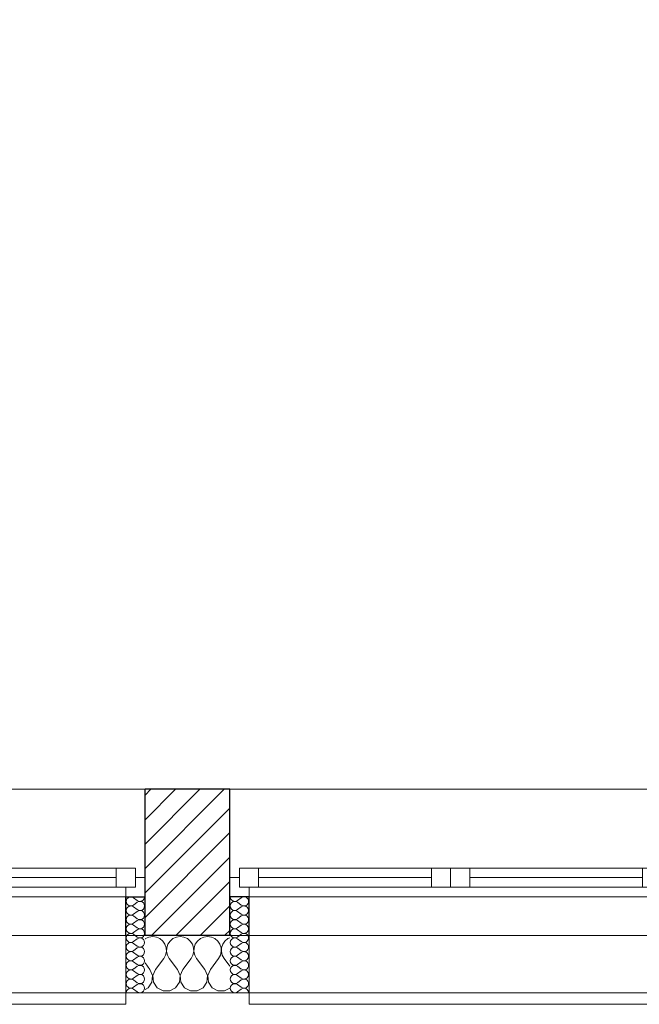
# Model space of a CAD drawing. Header units: millimetres. Extents: x -21056 to 421, y 9759 to 15589.
# Tile 19 of 120: x -5811 to -5649, y 9867 to 10124. Entities that reach past the tile are written whole.
import ezdxf

# ---------------------------------------------------------------- set-up
doc = ezdxf.new("R2010")
doc.units = ezdxf.units.MM
doc.header["$LTSCALE"] = 25
doc.header["$MEASUREMENT"] = 0
doc.linetypes.add('Kropki i Kreski', pattern=[670.277762, 352.777767, -176.388884, 0, -141.111112])
doc.linetypes.add('Przerywana', pattern=[240, 120, -120])
for name, color, linetype in [('Konstrukcja - Siatki mod', 7, 'Continuous'), ('KR_INW', 7, 'Continuous'), ('NAPIS_SODON', 7, 'Continuous'), ('Okna ArchiCADa', 7, 'Continuous')]:
    doc.layers.add(name, color=color, linetype=linetype)
for name, color, linetype, lineweight in [('Konstrukcja - Siatki mod_Nr_pióra__48', 1, 'Continuous', 15), ('KR_INW_Nr_pióra__101', 252, 'Continuous', 5), ('KR_INW_Nr_pióra__102', 3, 'Continuous', 5), ('KR_INW_Nr_pióra__27', 7, 'Continuous', 25), ('KR_INW_Nr_pióra__47', 7, 'Continuous', 15), ('NAPIS_SODON_Nr_pióra__1', 7, 'Continuous', 13), ('Okna ArchiCADa_Nr_pióra__1', 7, 'Continuous', 13), ('Okna ArchiCADa_Nr_pióra__27', 7, 'Continuous', 25)]:
    doc.layers.add(name, color=color, linetype=linetype, lineweight=lineweight)

# ---------------------------------------------------------------- blocks, each defined once
blk = doc.blocks.new('Strop_1', base_point=(179225, 121523.3))
at = {"layer": 'NAPIS_SODON_Nr_pióra__1', "linetype": 'Continuous', "flags": 128}
blk.add_lwpolyline([(179225, 121523.3), (179225.9, 107003.8), (250898.3, 107008.3), (250897.4, 121527.8)], close=True, dxfattribs=at)
blk = doc.blocks.new('*X217')
at = {"layer": 'KR_INW_Nr_pióra__102', "linetype": 'Continuous'}
for p, q in [((189909.8, 106996.2), (189908.5, 106995.1)), ((189918.8, 107000.2), (189909.8, 106996.2)), ((189928.6, 107001.6), (189918.8, 107000.2)), ((189938.3, 107000.2), (189928.6, 107001.6)), ((189947.3, 106996.2), (189938.3, 107000.2)), ((189954.9, 106989.9), (189947.3, 106996.2)), ((189981.2, 106996.2), (189973.6, 106989.9)), ((189990.2, 107000.2), (189981.2, 106996.2)), ((190000, 107001.6), (189990.2, 107000.2)), ((190009.8, 107000.2), (190000, 107001.6)), ((190018.8, 106996.2), (190009.8, 107000.2)), ((190026.4, 106989.9), (190018.8, 106996.2)), ((190052.7, 106996.2), (190045.1, 106989.9)), ((190061.7, 107000.2), (190052.7, 106996.2)), ((190071.4, 107001.6), (190061.7, 107000.2)), ((190081.2, 107000.2), (190071.4, 107001.6)), ((190090.2, 106996.2), (190081.2, 107000.2)), ((190097.8, 106989.9), (190090.2, 106996.2)), ((190124.1, 106996.2), (190116.5, 106989.9)), ((190129.3, 106998.6), (190124.1, 106996.2)), ((189960.5, 106981.8), (189954.9, 106989.9)), ((189963.7, 106972.5), (189960.5, 106981.8)), ((189964.1, 106962.6), (189963.7, 106972.5)), ((189964.9, 106972.5), (189964.4, 106962.6)), ((189968.1, 106981.8), (189964.9, 106972.5)), ((189973.6, 106989.9), (189968.1, 106981.8)), ((190031.9, 106981.8), (190026.4, 106989.9)), ((190035.1, 106972.5), (190031.9, 106981.8)), ((190035.6, 106962.6), (190035.1, 106972.5)), ((190036.3, 106972.5), (190035.9, 106962.6)), ((190039.5, 106981.8), (190036.3, 106972.5)), ((190045.1, 106989.9), (190039.5, 106981.8)), ((190103.4, 106981.8), (190097.8, 106989.9)), ((190106.5, 106972.5), (190103.4, 106981.8)), ((190107, 106962.6), (190106.5, 106972.5)), ((190107.8, 106972.5), (190107.3, 106962.6)), ((190110.9, 106981.8), (190107.8, 106972.5)), ((190116.5, 106989.9), (190110.9, 106981.8)), ((189935.7, 106915.9), (189957.1, 106944.4)), ((189957.1, 106944.4), (189961.9, 106953.1)), ((189961.9, 106953.1), (189964.1, 106962.6)), ((189964.4, 106962.6), (189966.7, 106953.1)), ((189966.7, 106953.1), (189971.4, 106944.4)), ((189992.9, 106915.9), (189971.4, 106944.4)), ((190007.1, 106915.9), (190028.6, 106944.4)), ((190028.6, 106944.4), (190033.3, 106953.1)), ((190033.3, 106953.1), (190035.6, 106962.6)), ((190035.9, 106962.6), (190038.1, 106953.1)), ((190038.1, 106953.1), (190042.9, 106944.4)), ((190064.3, 106915.9), (190042.9, 106944.4)), ((190078.6, 106915.9), (190100, 106944.4)), ((190100, 106944.4), (190104.8, 106953.1)), ((190104.8, 106953.1), (190107, 106962.6)), ((190107.3, 106962.6), (190109.5, 106953.1)), ((190109.5, 106953.1), (190114.3, 106944.4)), ((190129.3, 106924.4), (190114.3, 106944.4)), ((189921.4, 106915.9), (189908.5, 106933.1)), ((189928.2, 106899.8), (189921.4, 106915.9)), ((189935.7, 106915.9), (189929, 106899.8)), ((189999.6, 106899.8), (189992.9, 106915.9)), ((190007.1, 106915.9), (190000.4, 106899.8)), ((190071, 106899.8), (190064.3, 106915.9)), ((190078.6, 106915.9), (190071.8, 106899.8)), ((189926.5, 106882.5), (189928.2, 106899.8)), ((189929, 106899.8), (189930.6, 106882.5)), ((189997.9, 106882.5), (189999.6, 106899.8)), ((190000.4, 106899.8), (190002.1, 106882.5)), ((190069.4, 106882.5), (190071, 106899.8)), ((190071.8, 106899.8), (190073.5, 106882.5)), ((189908.5, 106863.5), (189916.9, 106868)), ((189916.9, 106868), (189926.5, 106882.5)), ((189930.6, 106882.5), (189940.3, 106868)), ((189940.3, 106868), (189955.6, 106859.8)), ((189973, 106859.8), (189988.3, 106868)), ((189988.3, 106868), (189997.9, 106882.5)), ((190002.1, 106882.5), (190011.7, 106868)), ((190011.7, 106868), (190027, 106859.8)), ((190044.4, 106859.8), (190059.7, 106868)), ((190059.7, 106868), (190069.4, 106882.5)), ((190073.5, 106882.5), (190083.1, 106868)), ((190083.1, 106868), (190098.4, 106859.8)), ((190115.8, 106859.8), (190129.3, 106867)), ((189955.6, 106859.8), (189973, 106859.8)), ((190027, 106859.8), (190044.4, 106859.8)), ((190098.4, 106859.8), (190115.8, 106859.8))]:
    blk.add_line(p, q, dxfattribs=at)
blk = doc.blocks.new('*X244')
at = {"layer": 'KR_INW_Nr_pióra__102', "linetype": 'Continuous'}
for p, q in [((189888.2, 107095.6), (189878.7, 107102.8)), ((189888.2, 107090.9), (189878.7, 107083.7)), ((189888.2, 107071.8), (189878.7, 107079)), ((189888.2, 107067), (189878.7, 107059.9)), ((189888.2, 107048), (189878.7, 107055.1)), ((189888.2, 107043.2), (189878.7, 107036.1)), ((189888.2, 107024.2), (189878.7, 107031.3)), ((189888.2, 107019.4), (189878.7, 107012.3)), ((189888.2, 107000.4), (189878.7, 107007.5)), ((189888.2, 106995.6), (189878.7, 106988.5)), ((189888.2, 106976.6), (189878.7, 106983.7)), ((189888.2, 106971.8), (189878.7, 106964.7)), ((189888.2, 106952.8), (189878.7, 106959.9)), ((189888.2, 106948), (189878.7, 106940.9)), ((189888.2, 106929), (189878.7, 106936.1)), ((189888.2, 106924.2), (189878.7, 106917)), ((189888.2, 106905.1), (189878.7, 106912.3)), ((189888.2, 106900.4), (189878.7, 106893.2)), ((189888.2, 106881.3), (189878.7, 106888.5)), ((189888.2, 106876.6), (189878.7, 106869.4)), ((189888.2, 106857.5), (189878.7, 106864.7))]:
    blk.add_line(p, q, dxfattribs=at)
for centre, start, end in [((189871.6, 107093.2), 53.1301, 180), ((189871.6, 107093.2), 180, 306.8699), ((189895.4, 107105.1), 233.1301, 0), ((189895.4, 107081.3), 233.1301, 126.8699), ((189871.6, 107069.4), 53.1301, 180), ((189871.6, 107069.4), 180, 306.8699), ((189895.4, 107057.5), 233.1301, 126.8699), ((189871.6, 107045.6), 53.1301, 180), ((189871.6, 107045.6), 180, 306.8699), ((189895.4, 107033.7), 233.1301, 126.8699), ((189871.6, 107021.8), 53.1301, 180), ((189871.6, 107021.8), 180, 306.8699), ((189895.4, 107009.9), 233.1301, 126.8699), ((189871.6, 106998), 53.1301, 180), ((189871.6, 106998), 180, 306.8699), ((189895.4, 106986.1), 233.1301, 126.8699), ((189871.6, 106974.2), 53.1301, 180), ((189871.6, 106974.2), 180, 306.8699), ((189895.4, 106962.3), 233.1301, 126.8699), ((189871.6, 106950.4), 53.1301, 180), ((189871.6, 106950.4), 180, 306.8699), ((189895.4, 106938.5), 233.1301, 126.8699), ((189871.6, 106926.6), 53.1301, 180), ((189871.6, 106926.6), 180, 306.8699), ((189871.6, 106902.8), 53.1301, 180), ((189895.4, 106914.7), 233.1301, 126.8699), ((189871.6, 106902.8), 180, 306.8699), ((189871.6, 106879), 53.1301, 180), ((189895.4, 106890.9), 233.1301, 126.8699), ((189871.6, 106879), 180, 306.8699), ((189871.6, 106855.1), 53.1301, 180), ((189895.4, 106867), 233.1301, 126.8699)]:
    blk.add_arc(centre, 11.9, start, end, dxfattribs=at)
blk = doc.blocks.new('*X245')
at = {"layer": 'KR_INW_Nr_pióra__102', "linetype": 'Continuous'}
for p, q in [((190149.6, 107095.6), (190159.1, 107102.8)), ((190149.6, 107090.9), (190159.1, 107083.7)), ((190149.6, 107071.8), (190159.1, 107079)), ((190149.6, 107067), (190159.1, 107059.9)), ((190149.6, 107048), (190159.1, 107055.1)), ((190149.6, 107043.2), (190159.1, 107036.1)), ((190149.6, 107024.2), (190159.1, 107031.3)), ((190149.6, 107019.4), (190159.1, 107012.3)), ((190149.6, 107000.4), (190159.1, 107007.5)), ((190149.6, 106995.6), (190159.1, 106988.5)), ((190149.6, 106976.6), (190159.1, 106983.7)), ((190149.6, 106971.8), (190159.1, 106964.7)), ((190149.6, 106952.8), (190159.1, 106959.9)), ((190149.6, 106948), (190159.1, 106940.9)), ((190149.6, 106929), (190159.1, 106936.1)), ((190149.6, 106924.2), (190159.1, 106917)), ((190149.6, 106905.1), (190159.1, 106912.3)), ((190149.6, 106900.4), (190159.1, 106893.2)), ((190149.6, 106881.3), (190159.1, 106888.5)), ((190149.6, 106876.6), (190159.1, 106869.4)), ((190149.6, 106857.5), (190159.1, 106864.7))]:
    blk.add_line(p, q, dxfattribs=at)
for centre, start, end in [((190142.4, 107105.1), 180, 306.8699), ((190142.4, 107081.3), 53.1301, 306.8699), ((190166.2, 107093.2), 0, 126.8699), ((190166.2, 107093.2), 233.1301, 0), ((190142.4, 107057.5), 53.1301, 306.8699), ((190166.2, 107069.4), 0, 126.8699), ((190166.2, 107069.4), 233.1301, 0), ((190142.4, 107033.7), 53.1301, 306.8699), ((190166.2, 107045.6), 0, 126.8699), ((190166.2, 107045.6), 233.1301, 0), ((190142.4, 107009.9), 53.1301, 306.8699), ((190166.2, 107021.8), 0, 126.8699), ((190166.2, 107021.8), 233.1301, 0), ((190142.4, 106986.1), 53.1301, 306.8699), ((190166.2, 106998), 0, 126.8699), ((190166.2, 106998), 233.1301, 0), ((190142.4, 106962.3), 53.1301, 306.8699), ((190166.2, 106974.2), 0, 126.8699), ((190166.2, 106974.2), 233.1301, 0), ((190142.4, 106938.5), 53.1301, 306.8699), ((190166.2, 106950.4), 0, 126.8699), ((190166.2, 106950.4), 233.1301, 0), ((190142.4, 106914.7), 53.1301, 306.8699), ((190166.2, 106926.6), 0, 126.8699), ((190166.2, 106926.6), 233.1301, 0), ((190166.2, 106902.8), 0, 126.8699), ((190142.4, 106890.9), 53.1301, 306.8699), ((190166.2, 106902.8), 233.1301, 0), ((190166.2, 106879), 0, 126.8699), ((190142.4, 106867), 53.1301, 306.8699), ((190166.2, 106879), 233.1301, 0), ((190166.2, 106855.1), 0, 126.8699)]:
    blk.add_arc(centre, 11.9, start, end, dxfattribs=at)
blk = doc.blocks.new('Okno dwuskrzydłowe 19_6')
at = {"layer": 'Okna ArchiCADa_Nr_pióra__1', "linetype": 'Continuous'}
for p, q in [((-575, 230), (575, 230)), ((-575, 0), (-550, 0)), ((-550, 25), (-500, 25)), ((-550, -25), (-550, 25)), ((-550, 0), (-550, -25)), ((-500, 25), (-50, 25)), ((-500, 25), (-500, -25)), ((-500, 25), (-50, 25)), ((-500, 0), (-50, 0)), ((-50, -25), (-50, 25)), ((-50, 25), (0, 25)), ((0, 25), (0, -25)), ((0, 25), (50, 25)), ((0, -25), (0, 25)), ((50, 25), (500, 25)), ((50, 25), (50, -25)), ((50, 25), (500, 25)), ((50, 0), (500, 0)), ((500, -25), (500, 25)), ((500, 25), (550, 25)), ((550, 25), (550, -25)), ((550, -25), (550, 0)), ((550, 0), (575, 0)), ((-550, -25), (-525, -25)), ((-500, -25), (-550, -25)), ((-525, -25), (-525, -50)), ((-50, -25), (-500, -25)), ((0, -25), (-50, -25)), ((50, -25), (0, -25)), ((500, -25), (50, -25)), ((550, -25), (500, -25)), ((525, -50), (525, -25)), ((525, -25), (550, -25)), ((-525, -50), (-575, -50)), ((0, -50), (-525, -50)), ((525, -50), (0, -50)), ((575, -50), (525, -50)), ((-525, -300), (-525, -330)), ((525, -330), (525, -300)), ((-525, -330), (525, -330))]:
    blk.add_line(p, q, dxfattribs=at)
at = {"layer": 'Okna ArchiCADa_Nr_pióra__1', "linetype": 'Przerywana'}
blk.add_line((-525, -300), (525, -300), dxfattribs=at)
at = {"layer": 'Okna ArchiCADa_Nr_pióra__27', "linetype": 'Continuous'}
for p, q in [((-575, -50), (-575, 0)), ((575, -50), (575, 0)), ((-525, -50), (-575, -50)), ((525, -50), (575, -50))]:
    blk.add_line(p, q, dxfattribs=at)
blk = doc.blocks.new('Ściana_3', base_point=(179075.1, 106855.1))
at = {"layer": 'KR_INW_Nr_pióra__101', "linetype": 'Continuous'}
h = blk.add_hatch(dxfattribs=at)
h.set_pattern_fill('Cegła_licówka', color=256, style=0, pattern_type=2)
h.set_pattern_definition([(45, (0, 0), (-31.819804, 31.819804), [])])
h.paths.add_polyline_path([(189908.5, 107155.1), (189908.5, 107105.1), (189908.5, 107005.1), (190129.3, 107005.1), (190129.3, 107105.1), (190129.3, 107155.1), (190129.3, 107385.1), (189908.5, 107385.1)])
at = {"layer": 'KR_INW_Nr_pióra__27', "linetype": 'Continuous'}
for p, q in [((189908.5, 107155.1), (189908.5, 107385.1)), ((190129.3, 107155.1), (190129.3, 107385.1)), ((189908.5, 107105.1), (189908.5, 107155.1)), ((190129.3, 107105.1), (190129.3, 107155.1)), ((189858.5, 107005.1), (189858.5, 107105.1)), ((189858.5, 107105.1), (189908.5, 107105.1)), ((189908.5, 107005.1), (189908.5, 107105.1)), ((190129.3, 107005.1), (190129.3, 107105.1)), ((190179.3, 107105.1), (190129.3, 107105.1)), ((190179.3, 107005.1), (190179.3, 107105.1)), ((189908.5, 107005.1), (190129.3, 107005.1))]:
    blk.add_line(p, q, dxfattribs=at)
at = {"layer": 'KR_INW_Nr_pióra__27', "linetype": 'Continuous', "flags": 128}
blk.add_lwpolyline([(190129.3, 107385.1), (189908.5, 107385.1)], dxfattribs=at)
at = {"layer": 'KR_INW_Nr_pióra__47', "linetype": 'Continuous'}
for p, q in [((189908.5, 107105.1), (189858.5, 107105.1)), ((189858.5, 107105.1), (189858.5, 106855.1)), ((190129.3, 107105.1), (190179.3, 107105.1)), ((190179.3, 107105.1), (190179.3, 106855.1)), ((189858.5, 106855.1), (189858.5, 107005.1)), ((190179.3, 106855.1), (190179.3, 107005.1)), ((189908.5, 106855.1), (189858.5, 106855.1)), ((190129.3, 106855.1), (190179.3, 106855.1))]:
    blk.add_line(p, q, dxfattribs=at)
at = {"layer": 'KR_INW_Nr_pióra__47', "linetype": 'Continuous', "flags": 128}
blk.add_lwpolyline([(189908.5, 106855.1), (190129.3, 106855.1)], dxfattribs=at)
at = {"layer": 'KR_INW'}
for name in ['*X244', '*X245', '*X217']:
    blk.add_blockref(name, (0, 0), dxfattribs=at)
at = {"layer": 'Okna ArchiCADa', "color": 21, "linetype": 'Continuous', "lineweight": 13, "true_color": 0xff9955, "zscale": 1000}
for p in [(189333.5, 107155.1), (190704.3, 107155.1)]:
    blk.add_blockref('Okno dwuskrzydłowe 19_6', p, dxfattribs=at)
blk = doc.blocks.new('Standardowy znacznik siatki_8')
at = {"layer": 'Konstrukcja - Siatki mod_Nr_pióra__48', "linetype": 'Kropki i Kreski'}
blk.add_line((1000, 0), (72912, 0), dxfattribs=at)

msp = doc.modelspace()

# ---------------------------------------------------------------- block references
at = {"layer": 'Konstrukcja - Siatki mod', "color": 8, "linetype": 'Continuous', "lineweight": 13, "xscale": 0.1, "yscale": 0.1, "zscale": 100}
msp.add_blockref('Standardowy znacznik siatki_8', (-6969.92, 9904.44), dxfattribs=at)
at = {"layer": 'KR_INW', "xscale": 0.1, "yscale": 0.1, "zscale": 0.1}
msp.add_blockref('Ściana_3', (-6861.34, 9870.44), dxfattribs=at)
at = {"layer": 'NAPIS_SODON', "linetype": 'Continuous', "xscale": 0.1, "yscale": 0.1, "zscale": 0.1}
msp.add_blockref('Strop_1', (-6846.35, 11337.26), dxfattribs=at)

doc.saveas('drawing.dxf')
